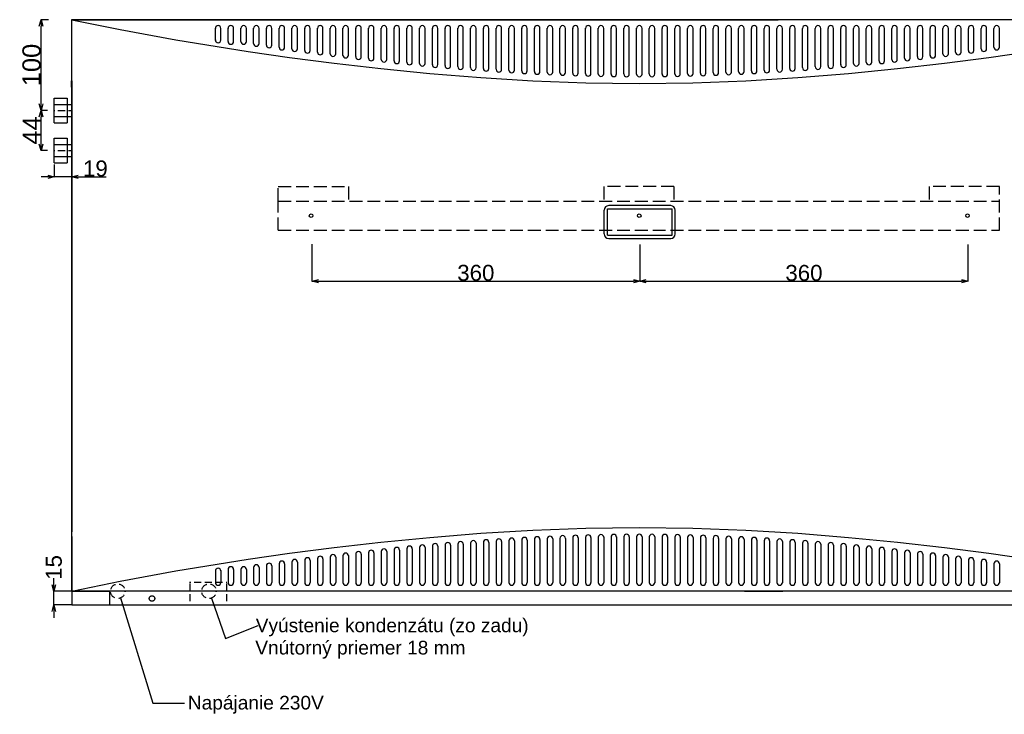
# Model space of a CAD drawing. Extents: x -655 to 3485, y -653 to 2062.
# Tile 3 of 6: x -57 to 1023, y -120 to 642. Entities that reach past the tile are written whole.
import ezdxf

# ---------------------------------------------------------------- set-up
doc = ezdxf.new("R2010")
doc.units = 0
doc.header["$MEASUREMENT"] = 0
doc.linetypes.add('Achse', pattern=[11.5, 0, -4, 7.5, 0])
doc.linetypes.add('Hidden Line', pattern=[19.5611, 14.1111, -5.45])
for name, color, linetype in [('Desky', 7, 'Continuous'), ('Kóty délkové', 7, 'Continuous'), ('Nábytek a zařízení', 7, 'Continuous'), ('Oblouky a kružnice', 7, 'Continuous'), ('Popisky', 7, 'Continuous'), ('Střechy', 7, 'Continuous'), ('Textové bloky', 7, 'Continuous'), ('W_BETON_N2', 7, 'Continuous'), ('W_BETON_N4', 7, 'Continuous'), ('W_VERBLEND_N2', 7, 'Continuous'), ('Zdi', 7, 'Continuous'), ('Čáry', 7, 'Continuous')]:
    doc.layers.add(name, color=color, linetype=linetype)
doc.styles.add('GENERATED_STYLE_1', font='ARIAL.ttf')
doc.styles.get("Standard").update_dxf_attribs({"font": 'txt', "bigfont": 'BIGFONT.SHX'})
doc.dimstyles.new('Dimstyle_32D', dxfattribs={"dimtxt": 17.5, "dimasz": 7.125, "dimexe": 0.18, "dimexo": 0, "dimgap": 0.09, "dimtad": 1, "dimdec": 0, "dimzin": 0, "dimdsep": 46, "dimtxsty": 'GENERATED_STYLE_1', "dimblk": 'ARROWHEAD_3', "dimblk1": 'ARROWHEAD_3', "dimblk2": 'ARROWHEAD_3', "dimcen": 0.09, "dimclrd": 7, "dimclre": 7, "dimclrt": 7, "dimazin": 0, "dimtfac": 1, "dimtdec": 4, "dimtmove": 0, "dimatfit": 0, "dimfxl": 0, "dimtolj": 1, "dimtzin": 0, "dimarcsym": 0})
doc.dimstyles.new('Dimstyle_4D6', dxfattribs={"dimtxt": 17.5, "dimasz": 7.125, "dimexe": 0.18, "dimexo": 0, "dimgap": 0.09, "dimtad": 1, "dimdec": 0, "dimzin": 0, "dimdsep": 46, "dimtxsty": 'GENERATED_STYLE_1', "dimblk": 'ARROWHEAD_3', "dimblk1": 'ARROWHEAD_3', "dimblk2": 'ARROWHEAD_3', "dimcen": 0.09, "dimclrd": 7, "dimclre": 7, "dimclrt": 7, "dimazin": 0, "dimtfac": 1, "dimtdec": 4, "dimtmove": 0, "dimatfit": 0, "dimfxl": 0, "dimtolj": 1, "dimtzin": 0, "dimarcsym": 0})
doc.dimstyles.new('Dimstyle_611', dxfattribs={"dimtxt": 17.5, "dimasz": 7.125, "dimexe": 0.18, "dimexo": 0, "dimgap": 0.09, "dimtad": 1, "dimdec": 0, "dimzin": 0, "dimdsep": 46, "dimtxsty": 'GENERATED_STYLE_1', "dimblk": 'ARROWHEAD_3', "dimblk1": 'ARROWHEAD_3', "dimblk2": 'ARROWHEAD_3', "dimcen": 0.09, "dimclrd": 7, "dimclre": 7, "dimclrt": 7, "dimazin": 0, "dimtfac": 1, "dimtdec": 4, "dimtmove": 0, "dimatfit": 0, "dimfxl": 0, "dimtolj": 1, "dimtzin": 0, "dimarcsym": 0})
doc.dimstyles.new('Dimstyle_822', dxfattribs={"dimtxt": 0.18, "dimasz": 9.12, "dimexe": 0.18, "dimexo": 0.0625, "dimgap": 0.09, "dimtad": 0, "dimtih": 1, "dimtoh": 1, "dimdec": 4, "dimzin": 0, "dimdsep": 46, "dimtxsty": 'Standard', "dimcen": 0.09, "dimadec": 0, "dimazin": 0, "dimtfac": 1, "dimtdec": 4, "dimtmove": 0, "dimatfit": 0, "dimldrblk": 'ARROWHEAD_5', "dimfxl": 0, "dimtolj": 1, "dimtzin": 0, "dimarcsym": 0})
doc.dimstyles.new('Peter', dxfattribs={"dimtxt": 20, "dimasz": 7.125, "dimexe": 0.18, "dimexo": 0, "dimgap": 0.09, "dimtad": 1, "dimdec": 0, "dimzin": 0, "dimdsep": 46, "dimtxsty": 'GENERATED_STYLE_1', "dimblk": 'ARROWHEAD_3', "dimblk1": 'ARROWHEAD_3', "dimblk2": 'ARROWHEAD_3', "dimcen": 0.09, "dimclrd": 7, "dimclre": 7, "dimclrt": 7, "dimazin": 0, "dimtfac": 1, "dimtdec": 4, "dimtmove": 0, "dimatfit": 0, "dimfxl": 0, "dimtolj": 1, "dimtzin": 0, "dimarcsym": 0})

# ---------------------------------------------------------------- blocks, each defined once
blk = doc.blocks.new('SPLINE_1', base_point=(9313.4, 3493.1))
at = {"layer": 'W_VERBLEND_N2', "color": 7, "linetype": 'Continuous'}
blk.add_lwpolyline([(9313.4, 3493.1), (9366.6, 3482.2), (9427.6, 3471), (9507, 3458.1), (9552.4, 3451.6), (9601.1, 3445.3), (9652.5, 3439.4), (9706.3, 3434.1), (9762, 3429.6), (9819.1, 3426.1), (9877.2, 3423.9), (9935.9, 3423.1), (9994.6, 3423.9), (10052.7, 3426.1), (10109.8, 3429.6), (10165.5, 3434.1), (10219.3, 3439.4), (10270.7, 3445.3), (10319.4, 3451.6), (10364.8, 3458.1), (10444.2, 3471), (10505.2, 3482.2), (10558.4, 3493.1)], dxfattribs=at)
blk = doc.blocks.new('SPLINE_3', base_point=(9313.4, 2853.1))
at = {"layer": 'W_VERBLEND_N2', "color": 7, "linetype": 'Continuous'}
blk.add_lwpolyline([(9313.4, 2853.1), (9366.6, 2864.1), (9427.6, 2875.3), (9507, 2888.1), (9552.4, 2894.7), (9601.1, 2901), (9652.5, 2906.9), (9706.3, 2912.2), (9762, 2916.7), (9819.1, 2920.1), (9877.2, 2922.4), (9935.9, 2923.1), (9994.6, 2922.4), (10052.7, 2920.1), (10109.8, 2916.7), (10165.5, 2912.2), (10219.3, 2906.9), (10270.7, 2901), (10319.4, 2894.7), (10364.8, 2888.1), (10444.2, 2875.3), (10505.2, 2864.1), (10558.4, 2853.1)], dxfattribs=at)
blk = doc.blocks.new('ARROWHEAD_3')
at = {"color": 0, "linetype": 'Continuous'}
blk.add_line((0, 0), (-1, 0), dxfattribs=at)
blk.add_lwpolyline([(-1, 0.2679), (0, 0), (-1, -0.2679)], dxfattribs=at)
blk = doc.blocks.new('*D31')
at = {"layer": 'Defpoints', "color": 0}
for p in [(-19.6, 15), (50.5, 15), (0, 0)]:
    blk.add_point(p, dxfattribs=at)
at = {"layer": 'Kóty délkové', "color": 7, "linetype": 'Continuous', "lineweight": -2}
for p, q in [((-19.6, 22.1), (-19.6, 29.3)), ((50.5, 15), (-19.8, 15)), ((-19.6, 0), (-19.6, 15)), ((0, 0), (-19.8, 0)), ((-19.6, 0), (-19.6, -14.2))]:
    blk.add_line(p, q, dxfattribs=at)
at = {"layer": 'Kóty délkové', "color": 7, "lineweight": -2, "xscale": 7.124999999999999, "yscale": 7.124999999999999, "zscale": 7.124999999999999}
for p, rotation in [((-19.6, 15), 269.9999999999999), ((-19.6, 0), 89.99999999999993)]:
    blk.add_blockref('ARROWHEAD_3', p, dxfattribs=dict(at, rotation=rotation))
at = {"layer": 'Kóty délkové', "color": 7, "linetype": 'Continuous', "insert": (-19.6, 41.1), "char_height": 17.5, "attachment_point": 5, "rotation": 90, "style": 'GENERATED_STYLE_1'}
blk.add_mtext('\\A1;15', dxfattribs=at)
blk = doc.blocks.new('ARROWHEAD_5')
at = {"color": 0, "linetype": 'Continuous'}
blk.add_line((0, 0), (-1, 0), dxfattribs=at)
blk.add_solid([(-1, 0.2679), (0, 0), (-1, -0.2679), (-1, 0.2679)], dxfattribs=at)
blk = doc.blocks.new('*D143')
at = {"layer": 'Defpoints', "color": 0}
for p in [(-0.2, 642), (-19.2, 483), (-19.2, 469.7)]:
    blk.add_point(p, dxfattribs=at)
at = {"layer": 'Kóty délkové', "color": 7, "linetype": 'Continuous', "lineweight": -2}
for p, q in [((-0.2, 642), (-0.2, 469.5)), ((-19.2, 483), (-19.2, 469.5)), ((-19.2, 469.7), (-33.4, 469.7)), ((-0.2, 469.7), (-19.2, 469.7)), ((-0.2, 469.7), (37.7, 469.7)), ((-0.2, 469.7), (14.1, 469.7))]:
    blk.add_line(p, q, dxfattribs=at)
at = {"layer": 'Kóty délkové', "color": 7, "lineweight": -2, "xscale": 7.124999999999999, "yscale": 7.124999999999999, "zscale": 7.124999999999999}
blk.add_blockref('ARROWHEAD_3', (-19.2, 469.7), dxfattribs=at)
at = {"layer": 'Kóty délkové', "color": 7, "lineweight": -2, "xscale": 7.124999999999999, "yscale": 7.124999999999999, "zscale": 7.124999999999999, "rotation": 180}
blk.add_blockref('ARROWHEAD_3', (-0.2, 469.7), dxfattribs=at)
at = {"layer": 'Kóty délkové', "color": 7, "linetype": 'Continuous', "insert": (25.9, 478.7), "char_height": 17.5, "attachment_point": 5, "style": 'GENERATED_STYLE_1'}
blk.add_mtext('\\A1;19', dxfattribs=at)
blk = doc.blocks.new('*D144')
at = {"color": 7, "linetype": 'Continuous', "lineweight": -2}
for p, q in [((-25.4, 642), (-33.9, 642)), ((-33.7, 549.7), (-33.7, 634.9)), ((-26.5, 542.5), (-33.9, 542.5))]:
    blk.add_line(p, q, dxfattribs=at)
at = {"layer": 'Defpoints', "color": 0}
for p in [(-33.7, 642), (-25.4, 642), (-26.5, 542.5)]:
    blk.add_point(p, dxfattribs=at)
at = {"color": 7, "lineweight": -2, "xscale": 7.124999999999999, "yscale": 7.124999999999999, "zscale": 7.124999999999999}
for p, rotation in [((-33.7, 642), 90), ((-33.7, 542.5), 270)]:
    blk.add_blockref('ARROWHEAD_3', p, dxfattribs=dict(at, rotation=rotation))
at = {"color": 7, "linetype": 'Continuous', "lineweight": 0, "insert": (-44, 592.3), "char_height": 20, "attachment_point": 5, "rotation": 90, "style": 'GENERATED_STYLE_1'}
blk.add_mtext('\\A1;100', dxfattribs=at)
blk = doc.blocks.new('*D145')
at = {"color": 7, "linetype": 'Continuous', "lineweight": -2}
for p, q in [((-26.5, 542.5), (-33.9, 542.5)), ((-33.7, 505.7), (-33.7, 535.4)), ((-26.7, 498.5), (-33.9, 498.5))]:
    blk.add_line(p, q, dxfattribs=at)
at = {"layer": 'Defpoints', "color": 0}
for p in [(-33.7, 542.5), (-26.5, 542.5), (-26.7, 498.5)]:
    blk.add_point(p, dxfattribs=at)
at = {"color": 7, "lineweight": -2, "xscale": 7.124999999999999, "yscale": 7.124999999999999, "zscale": 7.124999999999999}
for p, rotation in [((-33.7, 542.5), 90), ((-33.7, 498.5), 270)]:
    blk.add_blockref('ARROWHEAD_3', p, dxfattribs=dict(at, rotation=rotation))
at = {"color": 7, "linetype": 'Continuous', "lineweight": 0, "insert": (-43.8, 520.5), "char_height": 20, "attachment_point": 5, "rotation": 90, "style": 'GENERATED_STYLE_1'}
blk.add_mtext('\\A1;44', dxfattribs=at)
blk = doc.blocks.new('*D182')
at = {"layer": 'Defpoints', "color": 0}
for p in [(263.4, 395.6), (623.1, 395.5), (623.1, 355.1)]:
    blk.add_point(p, dxfattribs=at)
at = {"layer": 'Kóty délkové', "color": 7, "linetype": 'Continuous', "lineweight": -2}
for p, q in [((263.4, 395.6), (263.4, 355)), ((623.1, 395.5), (623.1, 354.9)), ((270.5, 355.2), (616, 355.1))]:
    blk.add_line(p, q, dxfattribs=at)
at = {"layer": 'Kóty délkové', "color": 7, "lineweight": -2, "xscale": 7.124999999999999, "yscale": 7.124999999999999, "zscale": 7.124999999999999}
for p, rotation in [((263.4, 355.2), 179.9870579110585), ((623.1, 355.1), 359.9870579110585)]:
    blk.add_blockref('ARROWHEAD_3', p, dxfattribs=dict(at, rotation=rotation))
at = {"layer": 'Kóty délkové', "color": 7, "linetype": 'Continuous', "insert": (443.2, 364.2), "char_height": 17.5, "attachment_point": 5, "rotation": 359.9871, "style": 'GENERATED_STYLE_1'}
blk.add_mtext('\\A1;360', dxfattribs=at)
blk = doc.blocks.new('*D183')
at = {"layer": 'Defpoints', "color": 0}
for p in [(623.1, 395.5), (983, 395.5), (983, 355.1)]:
    blk.add_point(p, dxfattribs=at)
at = {"layer": 'Kóty délkové', "color": 7, "linetype": 'Continuous', "lineweight": -2}
for p, q in [((623.1, 395.5), (623.1, 354.9)), ((983, 395.5), (983, 354.9)), ((630.2, 355.1), (975.9, 355.1))]:
    blk.add_line(p, q, dxfattribs=at)
at = {"layer": 'Kóty délkové', "color": 7, "lineweight": -2, "xscale": 7.124999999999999, "yscale": 7.124999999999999, "zscale": 7.124999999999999, "rotation": 180}
blk.add_blockref('ARROWHEAD_3', (623.1, 355.1), dxfattribs=at)
at = {"layer": 'Kóty délkové', "color": 7, "lineweight": -2, "xscale": 7.124999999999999, "yscale": 7.124999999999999, "zscale": 7.124999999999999}
blk.add_blockref('ARROWHEAD_3', (983, 355.1), dxfattribs=at)
at = {"layer": 'Kóty délkové', "color": 7, "linetype": 'Continuous', "insert": (803.1, 364.1), "char_height": 17.5, "attachment_point": 5, "style": 'GENERATED_STYLE_1'}
blk.add_mtext('\\A1;360', dxfattribs=at)

msp = doc.modelspace()

# ---------------------------------------------------------------- linework, layer by layer
at = {"layer": 'Desky', "color": 7, "linetype": 'Continuous'}
for p, q in [((5, 642), (775, 642)), ((0, 15), (0, 20)), ((0, 15), (41.6, 15)), ((738, 15.1), (780, 15.1))]:
    msp.add_line(p, q, dxfattribs=at)
at = {"layer": 'Nábytek a zařízení', "color": 7, "linetype": 'Continuous'}
for p, q in [((1245, 15.1), (41.6, 15.1)), ((125, 0), (125.4, 0)), ((125.4, 0), (126.5, 0)), ((126.5, 0), (128.3, 0)), ((128.3, 0), (130.8, 0)), ((130.8, 0), (133.9, 0)), ((133.9, 0), (137.5, 0)), ((137.5, 0), (141.4, 0)), ((141.4, 0), (145.7, 0)), ((145.7, 0), (150, 0)), ((150, 0), (154.3, 0)), ((154.3, 0), (158.6, 0)), ((158.6, 0), (162.5, 0)), ((162.5, 0), (166.1, 0)), ((166.1, 0), (169.2, 0)), ((169.2, 0), (171.7, 0)), ((171.7, 0), (173.5, 0)), ((173.5, 0), (174.6, 0)), ((174.6, 0), (175, 0))]:
    msp.add_line(p, q, dxfattribs=at)
at = {"layer": 'Oblouky a kružnice', "color": 8, "linetype": 'Continuous'}
for centre in [(262.5, 427), (622.5, 427), (982.5, 427)]:
    msp.add_circle(centre, 2, dxfattribs=at)
at = {"layer": 'Oblouky a kružnice', "color": 7, "linetype": 'Achse'}
for centre in [(50.5, 15), (150.5, 15)]:
    msp.add_circle(centre, 8, dxfattribs=at)
at = {"layer": 'Střechy', "color": 7, "linetype": 'Continuous'}
for p, q in [((-0.2, 642), (-0.2, 575)), ((780, 642), (0, 642)), ((-0.2, 568), (-0.2, 575))]:
    msp.add_line(p, q, dxfattribs=at)
at = {"layer": 'W_BETON_N2', "color": 7, "linetype": 'Continuous'}
for p, q in [((157.5, 619.3), (157.5, 632.7)), ((163.5, 619.3), (163.5, 632.5)), ((171.5, 618.1), (171.5, 632.7)), ((177.5, 618.1), (177.5, 632.5)), ((185.5, 618.1), (185.5, 632.7)), ((191.5, 618.1), (191.5, 632.5)), ((199.5, 615.9), (199.5, 632.7)), ((205.5, 615.9), (205.5, 632.5)), ((213.5, 614.2), (213.5, 632.7)), ((219.5, 614.2), (219.5, 632.5)), ((227.5, 611.9), (227.5, 632.7)), ((233.5, 611.9), (233.5, 632.5)), ((241.5, 610.1), (241.5, 632.7)), ((247.5, 610.1), (247.5, 632.5)), ((255.5, 608.3), (255.5, 632.7)), ((261.5, 608.3), (261.5, 632.5)), ((269.5, 606.5), (269.5, 632.7)), ((275.5, 606.5), (275.5, 632.5)), ((283.5, 604.7), (283.5, 632.7)), ((289.5, 604.7), (289.5, 632.5)), ((297.5, 602.8), (297.5, 632.7)), ((303.5, 602.8), (303.5, 632.5)), ((311.5, 601.5), (311.5, 632.7)), ((317.5, 601.5), (317.5, 632.5)), ((325.5, 599.9), (325.5, 632.7)), ((331.5, 599.9), (331.5, 632.5)), ((339.5, 598.5), (339.5, 632.7)), ((345.5, 598.5), (345.5, 632.5)), ((353.5, 597), (353.5, 632.7)), ((359.5, 596.9), (359.5, 632.5)), ((367.5, 595.5), (367.5, 632.7)), ((373.5, 595.5), (373.5, 632.5)), ((381.5, 594.1), (381.5, 632.7)), ((387.5, 594.1), (387.5, 632.5)), ((395.5, 592.4), (395.5, 632.7)), ((401.5, 592.4), (401.5, 632.5)), ((409.5, 591.6), (409.5, 632.7)), ((415.5, 591.6), (415.5, 632.5)), ((423.5, 590.5), (423.5, 632.7)), ((429.5, 590.5), (429.5, 632.5)), ((437.5, 589.4), (437.5, 632.7)), ((443.5, 589.4), (443.5, 632.5)), ((451.5, 588.5), (451.5, 632.7)), ((457.5, 588.5), (457.5, 632.5)), ((465.5, 587.6), (465.5, 632.7)), ((471.5, 587.6), (471.5, 632.5)), ((479.5, 586.7), (479.5, 632.7)), ((485.5, 586.7), (485.5, 632.5)), ((493.5, 585.9), (493.5, 632.7)), ((499.5, 585.9), (499.5, 632.5)), ((507.5, 585.2), (507.5, 632.7)), ((513.5, 585.2), (513.5, 632.5)), ((521.5, 584.6), (521.5, 632.7)), ((527.5, 584.6), (527.5, 632.5)), ((535.5, 584), (535.5, 632.7)), ((541.5, 584), (541.5, 632.5)), ((549.5, 583.5), (549.5, 632.7)), ((555.5, 583.5), (555.5, 632.5)), ((563.5, 583.1), (563.5, 632.7)), ((569.5, 583.1), (569.5, 632.5)), ((577.5, 582.4), (577.5, 632.7)), ((583.5, 582.4), (583.5, 632.5)), ((591.5, 582.4), (591.5, 632.7)), ((597.5, 582.4), (597.5, 632.5)), ((605.5, 582.4), (605.5, 632.7)), ((611.5, 582.4), (611.5, 632.5)), ((619.5, 582.4), (619.5, 632.7)), ((625.5, 582.4), (625.5, 632.5)), ((633.5, 582.4), (633.5, 632.5)), ((639.5, 582.4), (639.5, 632.7)), ((647.5, 582.4), (647.5, 632.5)), ((653.5, 582.4), (653.5, 632.7)), ((661.5, 582.4), (661.5, 632.5)), ((667.5, 582.4), (667.5, 632.7)), ((675.5, 583.1), (675.5, 632.5)), ((681.5, 583.1), (681.5, 632.7)), ((689.5, 583.5), (689.5, 632.5)), ((695.5, 583.5), (695.5, 632.7)), ((703.5, 584), (703.5, 632.5)), ((709.5, 584), (709.5, 632.7)), ((717.5, 584.6), (717.5, 632.5)), ((723.5, 584.6), (723.5, 632.7)), ((731.5, 585.2), (731.5, 632.5)), ((737.5, 585.2), (737.5, 632.7)), ((745.5, 585.9), (745.5, 632.5)), ((751.5, 585.9), (751.5, 632.7)), ((759.5, 586.7), (759.5, 632.5)), ((765.5, 586.7), (765.5, 632.7)), ((773.5, 587.6), (773.5, 632.5)), ((779.5, 587.6), (779.5, 632.7)), ((787.5, 588.5), (787.5, 632.5)), ((793.5, 588.5), (793.5, 632.7)), ((801.5, 589.4), (801.5, 632.5)), ((807.5, 589.4), (807.5, 632.7)), ((815.5, 590.5), (815.5, 632.5)), ((821.5, 590.5), (821.5, 632.7)), ((829.5, 591.6), (829.5, 632.5)), ((835.5, 591.6), (835.5, 632.7)), ((843.5, 592.4), (843.5, 632.5)), ((849.5, 592.4), (849.5, 632.7)), ((857.5, 594.1), (857.5, 632.5)), ((863.5, 594.1), (863.5, 632.7)), ((871.5, 595.5), (871.5, 632.5)), ((877.5, 595.5), (877.5, 632.7)), ((885.5, 596.9), (885.5, 632.5)), ((891.5, 597), (891.5, 632.7)), ((899.5, 598.5), (899.5, 632.5)), ((905.5, 598.5), (905.5, 632.7)), ((913.5, 599.9), (913.5, 632.5)), ((919.5, 599.9), (919.5, 632.7)), ((927.5, 601.5), (927.5, 632.5)), ((933.5, 601.5), (933.5, 632.7)), ((941.5, 602.8), (941.5, 632.5)), ((947.5, 602.8), (947.5, 632.7)), ((955.5, 604.7), (955.5, 632.5)), ((961.5, 604.7), (961.5, 632.7)), ((969.5, 606.5), (969.5, 632.5)), ((975.5, 606.5), (975.5, 632.7)), ((983.5, 608.3), (983.5, 632.5)), ((989.5, 608.3), (989.5, 632.7)), ((997.5, 610.1), (997.5, 632.5)), ((1003.5, 610.1), (1003.5, 632.7)), ((1011.5, 611.9), (1011.5, 632.5)), ((1017.5, 611.9), (1017.5, 632.7)), ((584, 407), (584, 433)), ((587.5, 405.5), (587.5, 434.5)), ((587.5, 434.5), (658.5, 434.5)), ((657, 438), (589, 438)), ((658.5, 405.5), (658.5, 434.5)), ((662, 407), (662, 433)), ((587.5, 405.5), (658.5, 405.5)), ((589, 402), (657, 402)), ((409.5, 65.4), (409.5, 24.3)), ((415.5, 65.4), (415.5, 24.5)), ((423.5, 66.5), (423.5, 24.3)), ((429.5, 66.5), (429.5, 24.5)), ((437.5, 67.6), (437.5, 24.3)), ((443.5, 67.6), (443.5, 24.5)), ((451.5, 68.5), (451.5, 24.3)), ((457.5, 68.5), (457.5, 24.5)), ((465.5, 69.4), (465.5, 24.3)), ((471.5, 69.4), (471.5, 24.5)), ((479.5, 70.3), (479.5, 24.3)), ((485.5, 70.3), (485.5, 24.5)), ((493.5, 71.1), (493.5, 24.3)), ((499.5, 71.1), (499.5, 24.5)), ((507.5, 71.8), (507.5, 24.3)), ((513.5, 71.8), (513.5, 24.5)), ((521.5, 72.4), (521.5, 24.3)), ((527.5, 72.4), (527.5, 24.5)), ((535.5, 73), (535.5, 24.3)), ((541.5, 73), (541.5, 24.5)), ((549.5, 73.5), (549.5, 24.3)), ((555.5, 73.5), (555.5, 24.5)), ((563.5, 73.9), (563.5, 24.3)), ((569.5, 73.9), (569.5, 24.5)), ((577.5, 74.6), (577.5, 24.3)), ((583.5, 74.6), (583.5, 24.5)), ((591.5, 74.6), (591.5, 24.3)), ((597.5, 74.6), (597.5, 24.5)), ((605.5, 74.6), (605.5, 24.3)), ((611.5, 74.6), (611.5, 24.5)), ((619.5, 74.6), (619.5, 24.3)), ((625.5, 74.6), (625.5, 24.5)), ((633.5, 74.6), (633.5, 24.5)), ((639.5, 74.6), (639.5, 24.3)), ((647.5, 74.6), (647.5, 24.5)), ((653.5, 74.6), (653.5, 24.3)), ((661.5, 74.6), (661.5, 24.5)), ((667.5, 74.6), (667.5, 24.3)), ((675.5, 73.9), (675.5, 24.5)), ((681.5, 73.9), (681.5, 24.3)), ((689.5, 73.5), (689.5, 24.5)), ((695.5, 73.5), (695.5, 24.3)), ((703.5, 73), (703.5, 24.5)), ((709.5, 73), (709.5, 24.3)), ((717.5, 72.4), (717.5, 24.5)), ((723.5, 72.4), (723.5, 24.3)), ((731.5, 71.8), (731.5, 24.5)), ((737.5, 71.8), (737.5, 24.3)), ((745.5, 71.1), (745.5, 24.5)), ((751.5, 71.1), (751.5, 24.3)), ((759.5, 70.3), (759.5, 24.5)), ((765.5, 70.3), (765.5, 24.3)), ((773.5, 69.4), (773.5, 24.5)), ((779.5, 69.4), (779.5, 24.3)), ((787.5, 68.5), (787.5, 24.5)), ((793.5, 68.5), (793.5, 24.3)), ((801.5, 67.6), (801.5, 24.5)), ((807.5, 67.6), (807.5, 24.3)), ((815.5, 66.5), (815.5, 24.5)), ((821.5, 66.5), (821.5, 24.3)), ((829.5, 65.4), (829.5, 24.5)), ((835.5, 65.4), (835.5, 24.3)), ((297.5, 54.2), (297.5, 24.3)), ((303.5, 54.2), (303.5, 24.5)), ((311.5, 55.5), (311.5, 24.3)), ((317.5, 55.5), (317.5, 24.5)), ((325.5, 57.1), (325.5, 24.3)), ((331.5, 57.1), (331.5, 24.5)), ((339.5, 58.5), (339.5, 24.3)), ((345.5, 58.5), (345.5, 24.5)), ((353.5, 60), (353.5, 24.3)), ((359.5, 60.1), (359.5, 24.5)), ((367.5, 61.5), (367.5, 24.3)), ((373.5, 61.5), (373.5, 24.5)), ((381.5, 62.9), (381.5, 24.3)), ((387.5, 62.9), (387.5, 24.5)), ((395.5, 64.6), (395.5, 24.3)), ((401.5, 64.6), (401.5, 24.5)), ((843.5, 64.6), (843.5, 24.5)), ((849.5, 64.6), (849.5, 24.3)), ((857.5, 62.9), (857.5, 24.5)), ((863.5, 62.9), (863.5, 24.3)), ((871.5, 61.5), (871.5, 24.5)), ((877.5, 61.5), (877.5, 24.3)), ((885.5, 60.1), (885.5, 24.5)), ((891.5, 60), (891.5, 24.3)), ((899.5, 58.5), (899.5, 24.5)), ((905.5, 58.5), (905.5, 24.3)), ((913.5, 57.1), (913.5, 24.5)), ((919.5, 57.1), (919.5, 24.3)), ((927.5, 55.5), (927.5, 24.5)), ((933.5, 55.5), (933.5, 24.3)), ((941.5, 54.2), (941.5, 24.5)), ((947.5, 54.2), (947.5, 24.3)), ((227.5, 45.1), (227.5, 24.3)), ((233.5, 45.1), (233.5, 24.5)), ((241.5, 46.9), (241.5, 24.3)), ((247.5, 46.9), (247.5, 24.5)), ((255.5, 48.7), (255.5, 24.3)), ((261.5, 48.7), (261.5, 24.5)), ((269.5, 50.5), (269.5, 24.3)), ((275.5, 50.5), (275.5, 24.5)), ((283.5, 52.3), (283.5, 24.3)), ((289.5, 52.3), (289.5, 24.5)), ((955.5, 52.3), (955.5, 24.5)), ((961.5, 52.3), (961.5, 24.3)), ((969.5, 50.5), (969.5, 24.5)), ((975.5, 50.5), (975.5, 24.3)), ((983.5, 48.7), (983.5, 24.5)), ((989.5, 48.7), (989.5, 24.3)), ((997.5, 46.9), (997.5, 24.5)), ((1003.5, 46.9), (1003.5, 24.3)), ((1011.5, 45.1), (1011.5, 24.5)), ((1017.5, 45.1), (1017.5, 24.3)), ((157.5, 37.7), (157.5, 24.3)), ((163.5, 37.7), (163.5, 24.5)), ((171.5, 38.9), (171.5, 24.3)), ((177.5, 38.9), (177.5, 24.5)), ((185.5, 38.9), (185.5, 24.3)), ((191.5, 38.9), (191.5, 24.5)), ((199.5, 41.1), (199.5, 24.3)), ((205.5, 41.1), (205.5, 24.5)), ((213.5, 42.8), (213.5, 24.3)), ((219.5, 42.8), (219.5, 24.5))]:
    msp.add_line(p, q, dxfattribs=at)
at = {"layer": 'W_BETON_N4', "color": 7, "linetype": 'Continuous'}
for centre, radius, start, end in [((160.5, 632.5), 3, 0, 180), ((174.5, 632.5), 3, 0, 180), ((188.5, 632.5), 3, 0, 180), ((202.5, 632.5), 3, 0, 180), ((216.5, 632.5), 3, 0, 180), ((230.5, 632.5), 3, 0, 180), ((244.5, 632.5), 3, 0, 180), ((258.5, 632.5), 3, 0, 180), ((272.5, 632.5), 3, 0, 180), ((286.5, 632.5), 3, 0, 180), ((300.5, 632.5), 3, 0, 180), ((314.5, 632.5), 3, 0, 180), ((328.5, 632.5), 3, 0, 180), ((342.5, 632.5), 3, 0, 180), ((356.5, 632.5), 3, 0, 180), ((370.5, 632.5), 3, 0, 180), ((384.5, 632.5), 3, 0, 180), ((398.5, 632.5), 3, 0, 180), ((412.5, 632.5), 3, 0, 180), ((426.5, 632.5), 3, 0, 180), ((440.5, 632.5), 3, 0, 180), ((454.5, 632.5), 3, 0, 180), ((468.5, 632.5), 3, 0, 180), ((482.5, 632.5), 3, 0, 180), ((496.5, 632.5), 3, 0, 180), ((510.5, 632.5), 3, 0, 180), ((524.5, 632.5), 3, 0, 180), ((538.5, 632.5), 3, 0, 180), ((552.5, 632.5), 3, 0, 180), ((566.5, 632.5), 3, 0, 180), ((580.5, 632.5), 3, 0, 180), ((594.5, 632.5), 3, 0, 180), ((608.5, 632.5), 3, 0, 180), ((622.5, 632.5), 3, 0, 180), ((636.5, 632.5), 3, 0, 180), ((650.5, 632.5), 3, 0, 180), ((664.5, 632.5), 3, 0, 180), ((678.5, 632.5), 3, 0, 180), ((692.5, 632.5), 3, 0, 180), ((706.5, 632.5), 3, 0, 180), ((720.5, 632.5), 3, 0, 180), ((734.5, 632.5), 3, 0, 180), ((748.5, 632.5), 3, 0, 180), ((762.5, 632.5), 3, 0, 180), ((776.5, 632.5), 3, 0, 180), ((790.5, 632.5), 3, 0, 180), ((804.5, 632.5), 3, 0, 180), ((818.5, 632.5), 3, 0, 180), ((832.5, 632.5), 3, 0, 180), ((846.5, 632.5), 3, 0, 180), ((860.5, 632.5), 3, 0, 180), ((874.5, 632.5), 3, 0, 180), ((888.5, 632.5), 3, 0, 180), ((902.5, 632.5), 3, 0, 180), ((916.5, 632.5), 3, 0, 180), ((930.5, 632.5), 3, 0, 180), ((944.5, 632.5), 3, 0, 180), ((958.5, 632.5), 3, 0, 180), ((972.5, 632.5), 3, 0, 180), ((986.5, 632.5), 3, 0, 180), ((1000.5, 632.5), 3, 0, 180), ((1014.5, 632.5), 3, 0, 180), ((160.5, 619.8), 3, 180, 0), ((174.5, 618.1), 3, 180, 0), ((188.5, 618.1), 3, 180, 0), ((202.5, 615.9), 3, 180, 0), ((216.5, 614.2), 3, 180, 0), ((230.5, 611.9), 3, 180, 0), ((244.5, 610.1), 3, 180, 0), ((258.5, 608.3), 3, 180, 0), ((272.5, 606.5), 3, 180, 0), ((972.5, 606.5), 3, 180, 0), ((986.5, 608.3), 3, 180, 0), ((1000.5, 610.1), 3, 180, 0), ((1014.5, 611.9), 3, 180, 0), ((286.5, 604.7), 3, 180, 0), ((300.5, 603.1), 3, 180, 0), ((314.5, 601.5), 3, 180, 0), ((328.5, 599.9), 3, 180, 0), ((342.5, 598.5), 3, 180, 0), ((356.5, 596.9), 3, 180, 0), ((370.5, 595.5), 3, 180, 0), ((384.5, 594.1), 3, 180, 0), ((860.5, 594.1), 3, 180, 0), ((874.5, 595.5), 3, 180, 0), ((888.5, 596.9), 3, 180, 0), ((902.5, 598.5), 3, 180, 0), ((916.5, 599.9), 3, 180, 0), ((930.5, 601.5), 3, 180, 0), ((944.5, 603.1), 3, 180, 0), ((958.5, 604.7), 3, 180, 0), ((398.5, 592.7), 3, 180, 0), ((412.5, 591.6), 3, 180, 0), ((426.5, 590.5), 3, 180, 0), ((440.5, 589.4), 3, 180, 0), ((454.5, 588.5), 3, 180, 0), ((468.5, 587.6), 3, 180, 0), ((482.5, 586.7), 3, 180, 0), ((496.5, 585.9), 3, 180, 0), ((510.5, 585.2), 3, 180, 0), ((524.5, 584.6), 3, 180, 0), ((538.5, 584), 3, 180, 0), ((552.5, 583.5), 3, 180, 0), ((692.5, 583.5), 3, 180, 0), ((706.5, 584), 3, 180, 0), ((720.5, 584.6), 3, 180, 0), ((734.5, 585.2), 3, 180, 0), ((748.5, 585.9), 3, 180, 0), ((762.5, 586.7), 3, 180, 0), ((776.5, 587.6), 3, 180, 0), ((790.5, 588.5), 3, 180, 0), ((804.5, 589.4), 3, 180, 0), ((818.5, 590.5), 3, 180, 0), ((832.5, 591.6), 3, 180, 0), ((846.5, 592.7), 3, 180, 0), ((566.5, 583.1), 3, 180, 0), ((580.5, 582.8), 3, 180, 0), ((594.5, 582.6), 3, 180, 0), ((608.5, 582.5), 3, 180, 0), ((622.5, 582.4), 3, 180, 0), ((636.5, 582.5), 3, 180, 0), ((650.5, 582.6), 3, 180, 0), ((664.5, 582.8), 3, 180, 0), ((678.5, 583.1), 3, 180, 0), ((589, 433), 5, 90, 180), ((657, 433), 5, 0, 90), ((589, 407), 5, 180, 270), ((657, 407), 5, 270, 0), ((538.5, 73), 3, 0, 180), ((552.5, 73.5), 3, 0, 180), ((566.5, 73.9), 3, 0, 180), ((580.5, 74.2), 3, 0, 180), ((594.5, 74.4), 3, 0, 180), ((608.5, 74.5), 3, 0, 180), ((622.5, 74.6), 3, 0, 180), ((636.5, 74.5), 3, 0, 180), ((650.5, 74.4), 3, 0, 180), ((664.5, 74.2), 3, 0, 180), ((678.5, 73.9), 3, 0, 180), ((692.5, 73.5), 3, 0, 180), ((706.5, 73), 3, 0, 180), ((384.5, 62.9), 3, 0, 180), ((398.5, 64.3), 3, 0, 180), ((412.5, 65.4), 3, 0, 180), ((426.5, 66.5), 3, 0, 180), ((440.5, 67.6), 3, 0, 180), ((454.5, 68.5), 3, 0, 180), ((468.5, 69.4), 3, 0, 180), ((482.5, 70.3), 3, 0, 180), ((496.5, 71.1), 3, 0, 180), ((510.5, 71.8), 3, 0, 180), ((524.5, 72.4), 3, 0, 180), ((720.5, 72.4), 3, 0, 180), ((734.5, 71.8), 3, 0, 180), ((748.5, 71.1), 3, 0, 180), ((762.5, 70.3), 3, 0, 180), ((776.5, 69.4), 3, 0, 180), ((790.5, 68.5), 3, 0, 180), ((804.5, 67.6), 3, 0, 180), ((818.5, 66.5), 3, 0, 180), ((832.5, 65.4), 3, 0, 180), ((846.5, 64.3), 3, 0, 180), ((860.5, 62.9), 3, 0, 180), ((286.5, 52.3), 3, 0, 180), ((300.5, 53.9), 3, 0, 180), ((314.5, 55.5), 3, 0, 180), ((328.5, 57.1), 3, 0, 180), ((342.5, 58.5), 3, 0, 180), ((356.5, 60.1), 3, 0, 180), ((370.5, 61.5), 3, 0, 180), ((874.5, 61.5), 3, 0, 180), ((888.5, 60.1), 3, 0, 180), ((902.5, 58.5), 3, 0, 180), ((916.5, 57.1), 3, 0, 180), ((930.5, 55.5), 3, 0, 180), ((944.5, 53.9), 3, 0, 180), ((958.5, 52.3), 3, 0, 180), ((202.5, 41.1), 3, 0, 180), ((216.5, 42.8), 3, 0, 180), ((230.5, 45.1), 3, 0, 180), ((244.5, 46.9), 3, 0, 180), ((258.5, 48.7), 3, 0, 180), ((272.5, 50.5), 3, 0, 180), ((972.5, 50.5), 3, 0, 180), ((986.5, 48.7), 3, 0, 180), ((1000.5, 46.9), 3, 0, 180), ((1014.5, 45.1), 3, 0, 180), ((160.5, 37.2), 3, 0, 180), ((174.5, 38.9), 3, 0, 180), ((188.5, 38.9), 3, 0, 180), ((160.5, 24.5), 3, 180, 0), ((174.5, 24.5), 3, 180, 0), ((188.5, 24.5), 3, 180, 0), ((202.5, 24.5), 3, 180, 0), ((216.5, 24.5), 3, 180, 0), ((230.5, 24.5), 3, 180, 0), ((244.5, 24.5), 3, 180, 0), ((258.5, 24.5), 3, 180, 0), ((272.5, 24.5), 3, 180, 0), ((286.5, 24.5), 3, 180, 0), ((300.5, 24.5), 3, 180, 0), ((314.5, 24.5), 3, 180, 0), ((328.5, 24.5), 3, 180, 0), ((342.5, 24.5), 3, 180, 0), ((356.5, 24.5), 3, 180, 0), ((370.5, 24.5), 3, 180, 0), ((384.5, 24.5), 3, 180, 0), ((398.5, 24.5), 3, 180, 0), ((412.5, 24.5), 3, 180, 0), ((426.5, 24.5), 3, 180, 0), ((440.5, 24.5), 3, 180, 0), ((454.5, 24.5), 3, 180, 0), ((468.5, 24.5), 3, 180, 0), ((482.5, 24.5), 3, 180, 0), ((496.5, 24.5), 3, 180, 0), ((510.5, 24.5), 3, 180, 0), ((524.5, 24.5), 3, 180, 0), ((538.5, 24.5), 3, 180, 0), ((552.5, 24.5), 3, 180, 0), ((566.5, 24.5), 3, 180, 0), ((580.5, 24.5), 3, 180, 0), ((594.5, 24.5), 3, 180, 0), ((608.5, 24.5), 3, 180, 0), ((622.5, 24.5), 3, 180, 0), ((636.5, 24.5), 3, 180, 0), ((650.5, 24.5), 3, 180, 0), ((664.5, 24.5), 3, 180, 0), ((678.5, 24.5), 3, 180, 0), ((692.5, 24.5), 3, 180, 0), ((706.5, 24.5), 3, 180, 0), ((720.5, 24.5), 3, 180, 0), ((734.5, 24.5), 3, 180, 0), ((748.5, 24.5), 3, 180, 0), ((762.5, 24.5), 3, 180, 0), ((776.5, 24.5), 3, 180, 0), ((790.5, 24.5), 3, 180, 0), ((804.5, 24.5), 3, 180, 0), ((818.5, 24.5), 3, 180, 0), ((832.5, 24.5), 3, 180, 0), ((846.5, 24.5), 3, 180, 0), ((860.5, 24.5), 3, 180, 0), ((874.5, 24.5), 3, 180, 0), ((888.5, 24.5), 3, 180, 0), ((902.5, 24.5), 3, 180, 0), ((916.5, 24.5), 3, 180, 0), ((930.5, 24.5), 3, 180, 0), ((944.5, 24.5), 3, 180, 0), ((958.5, 24.5), 3, 180, 0), ((972.5, 24.5), 3, 180, 0), ((986.5, 24.5), 3, 180, 0), ((1000.5, 24.5), 3, 180, 0), ((1014.5, 24.5), 3, 180, 0)]:
    msp.add_arc(centre, radius, start, end, dxfattribs=at)
at = {"layer": 'Zdi', "color": 7, "linetype": 'Continuous'}
for p, q in [((4.8, 642), (-0.2, 642)), ((1245, 642), (0, 642)), ((1245, 642), (775, 642)), ((0, 575), (0, 80)), ((0, 20), (0, 567.9)), ((0, 75), (0, 15)), ((0, 15), (0, 0)), ((41.6, 0), (41.6, 15)), ((0, 0), (25, 0)), ((25, 0), (125, 0)), ((85, 7.5), (85.1, 7.8)), ((85, 7.3), (85, 7.5)), ((85, 7), (85, 7.3)), ((85, 6.7), (85, 7)), ((85, 6.5), (85, 6.7)), ((85.1, 6.2), (85, 6.5)), ((85.1, 7.8), (85.2, 8)), ((85.2, 6), (85.1, 6.2)), ((85.2, 8), (85.3, 8.3)), ((85.3, 5.7), (85.2, 6)), ((85.3, 8.3), (85.4, 8.5)), ((85.4, 5.5), (85.3, 5.7)), ((85.4, 8.5), (85.5, 8.7)), ((85.5, 5.3), (85.4, 5.5)), ((85.5, 8.7), (85.7, 8.9)), ((85.7, 5.1), (85.5, 5.3)), ((85.7, 8.9), (85.9, 9.1)), ((85.9, 4.9), (85.7, 5.1)), ((85.9, 9.1), (86.1, 9.3)), ((86.1, 4.7), (85.9, 4.9)), ((86.1, 9.3), (86.3, 9.5)), ((86.3, 4.5), (86.1, 4.7)), ((86.3, 9.5), (86.5, 9.6)), ((86.5, 4.4), (86.3, 4.5)), ((86.5, 9.6), (86.7, 9.7)), ((86.7, 4.3), (86.5, 4.4)), ((86.7, 9.7), (87, 9.8)), ((87, 4.2), (86.7, 4.3)), ((87, 9.8), (87.2, 9.9)), ((87.2, 4.1), (87, 4.2)), ((87.2, 9.9), (87.5, 10)), ((87.5, 4), (87.2, 4.1)), ((87.5, 10), (87.7, 10)), ((87.7, 4), (87.5, 4)), ((87.7, 10), (88, 10)), ((88, 4), (87.7, 4)), ((88, 10), (88.3, 10)), ((88.3, 4), (88, 4)), ((88.3, 10), (88.5, 10)), ((88.5, 4), (88.3, 4)), ((88.5, 10), (88.8, 9.9)), ((88.8, 4.1), (88.5, 4)), ((88.8, 9.9), (89, 9.8)), ((89, 4.2), (88.8, 4.1)), ((89, 9.8), (89.3, 9.7)), ((89.3, 4.3), (89, 4.2)), ((89.3, 9.7), (89.5, 9.6)), ((89.5, 4.4), (89.3, 4.3)), ((89.5, 9.6), (89.7, 9.5)), ((89.7, 4.5), (89.5, 4.4)), ((89.7, 9.5), (89.9, 9.3)), ((89.9, 4.7), (89.7, 4.5)), ((89.9, 9.3), (90.1, 9.1)), ((90.1, 4.9), (89.9, 4.7)), ((90.1, 9.1), (90.3, 8.9)), ((90.3, 5.1), (90.1, 4.9)), ((90.3, 8.9), (90.5, 8.7)), ((90.5, 5.3), (90.3, 5.1)), ((90.5, 8.7), (90.6, 8.5)), ((90.6, 5.5), (90.5, 5.3)), ((90.6, 8.5), (90.7, 8.3)), ((90.7, 5.7), (90.6, 5.5)), ((90.7, 8.3), (90.8, 8)), ((90.8, 6), (90.7, 5.7)), ((90.8, 8), (90.9, 7.8)), ((90.9, 6.2), (90.8, 6)), ((90.9, 7.8), (91, 7.5)), ((91, 6.5), (90.9, 6.2)), ((91, 7.5), (91, 7.3)), ((91, 7.3), (91, 7)), ((91, 7), (91, 6.7)), ((91, 6.7), (91, 6.5)), ((175, 0), (1220, 0))]:
    msp.add_line(p, q, dxfattribs=at)
at = {"layer": 'Čáry', "color": 1, "linetype": 'Continuous'}
for p, q in [((-19.2, 529), (-19.2, 556)), ((-19.2, 556), (-5.2, 556)), ((-5.2, 556), (-5.2, 529)), ((-19.2, 549), (-0.2, 549)), ((-19.2, 536), (-0.2, 536)), ((-19.2, 529), (-5.2, 529)), ((-19.2, 485), (-19.2, 512)), ((-19.2, 512), (-5.2, 512)), ((-5.2, 512), (-5.2, 485)), ((-19.2, 505), (-0.2, 505)), ((-19.2, 492), (-0.2, 492)), ((-19.2, 485), (-5.2, 485))]:
    msp.add_line(p, q, dxfattribs=at)
at = {"layer": 'Čáry', "color": 1, "linetype": 'Achse'}
for p, q in [((-19.2, 542.5), (-0.2, 542.5)), ((-19.2, 498.5), (-0.2, 498.5))]:
    msp.add_line(p, q, dxfattribs=at)
at = {"layer": 'Čáry', "color": 7, "linetype": 'Hidden Line'}
for p, q in [((226.5, 443), (226.5, 459)), ((226.5, 459), (303.5, 459)), ((303.5, 459), (303.5, 443)), ((660.5, 459), (583.5, 459)), ((583.5, 459), (583.5, 443)), ((660.5, 459), (660.5, 443)), ((1017.5, 459), (940.5, 459)), ((940.5, 459), (940.5, 443)), ((1017.5, 411), (1017.5, 459)), ((226.5, 411), (226.5, 443)), ((226.5, 443), (1017.5, 443)), ((226.5, 411), (1017.5, 411))]:
    msp.add_line(p, q, dxfattribs=at)
at = {"layer": 'Čáry', "color": 7, "linetype": 'Achse'}
for p, q in [((130, 0), (130, 25)), ((130, 25), (170, 25)), ((170, 0), (170, 25))]:
    msp.add_line(p, q, dxfattribs=at)

# ---------------------------------------------------------------- block references
at = {"layer": 'W_VERBLEND_N2', "color": 7, "linetype": 'Continuous'}
for name, p in [('SPLINE_1', (0, 642)), ('SPLINE_3', (0, 15))]:
    msp.add_blockref(name, p, dxfattribs=at)

# ---------------------------------------------------------------- texts
at = {"layer": 'Popisky', "color": 7, "char_height": 15, "attachment_point": 4, "style": 'GENERATED_STYLE_1'}
for s, insert, width in [('{Vyústenie kondenzátu (zo zadu)}', (201.8, -24.7), 389.667), ('{ Napájanie 230V}', (121.5, -109.5), 268.897)]:
    msp.add_mtext(s, dxfattribs=dict(at, insert=insert, width=width))
at = {"layer": 'Textové bloky', "color": 7, "insert": (201.3, -39.4), "char_height": 15, "width": 612.526, "attachment_point": 1, "style": 'GENERATED_STYLE_1'}
msp.add_mtext('{Vnútorný priemer 18 mm}', dxfattribs=at)

# ---------------------------------------------------------------- dimensions: what is measured, and where the dimension line sits
at = {"linetype": 'Continuous', "lineweight": 0}
for base, p1, p2, picture, middle in [((-33.6880688, 642.0285579), (-26.5333798, 542.5285579), (-25.4490197, 642.0285579), '*D144', (-43.9880688, 592.2785579)), ((-33.7, 542.5), (-26.7, 498.5), (-26.5, 542.5), '*D145', (-43.8, 520.5))]:
    dim = msp.add_linear_dim(base=base, p1=p1, p2=p2, angle=90, dimstyle='Peter', dxfattribs=at)
    dim.commit()
    dim.dimension.update_dxf_attribs({"geometry": picture, "text_midpoint": middle})
at = {"layer": 'Kóty délkové', "color": 7, "linetype": 'Continuous'}
dim = msp.add_linear_dim(base=(-19.2, 469.7), p1=(-0.2, 642), p2=(-19.2, 483), angle=180, dimstyle='Dimstyle_4D6', dxfattribs=at)
dim.commit()
dim.dimension.update_dxf_attribs({"geometry": '*D143', "text_midpoint": (25.9, 469.7), "dimtype": 160})
for p1, p2, picture, middle in [((263.4, 395.6), (623.1, 395.5), '*D182', (443.2, 364.2)), ((623.1, 395.5), (983, 395.5), '*D183', (803.1, 364.1))]:
    dim = msp.add_aligned_dim(p1=p1, p2=p2, distance=-40.4, dimstyle='Dimstyle_32D', dxfattribs=at)
    dim.commit()
    dim.dimension.update_dxf_attribs({"geometry": picture, "text_midpoint": middle})
dim = msp.add_linear_dim(base=(-19.6, 15), p1=(0, 0), p2=(50.5, 15), angle=90, dimstyle='Dimstyle_611', dxfattribs=at)
dim.commit()
dim.dimension.update_dxf_attribs({"geometry": '*D31', "text_midpoint": (-19.6, 41.1), "text_rotation": 90})

# ---------------------------------------------------------------- leaders
at = {"layer": 'Popisky', "color": 7, "linetype": 'Continuous'}
for points in [[(53.4, 7.6), (89.1, -107.9), (123.8, -107.9)], [(153.1, 7.3), (168.6, -36.7), (204.4, -22.5)]]:
    msp.add_leader(points, dimstyle='Dimstyle_822', dxfattribs=at)

doc.saveas('drawing.dxf')
